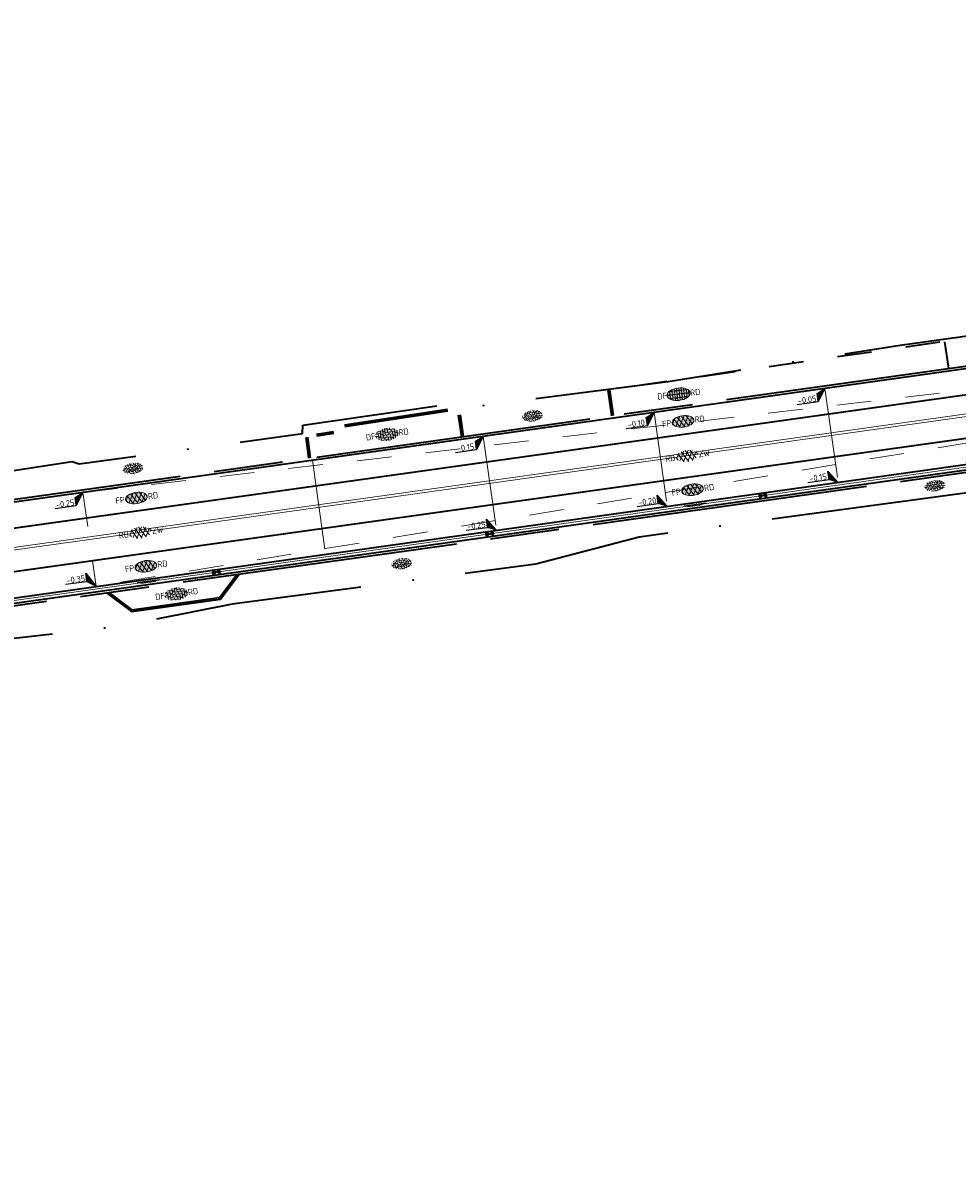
# Model space of a CAD drawing. Header units: metres. Extents: x 0 to 269924, y 0 to 933292.
# Tile 141 of 247: x 134248 to 134302, y 466502 to 466568. Entities that reach past the tile are written whole.
import ezdxf
from ezdxf import colors
from ezdxf.entities.mleader import LeaderData, LeaderLine
from ezdxf.enums import TextEntityAlignment as Align
from ezdxf.math import Vec2, Vec3

# ---------------------------------------------------------------- set-up
doc = ezdxf.new("R2010")
doc.units = ezdxf.units.M
for name, pattern in [('VH-OPSLUITBAND_100X200', [16, 8, -2, 4, -2]), ('VH-OPSLUITBAND_150X250', [24, 16, -2, 4, -2]), ('VW-1-1_STREEP', [2, 1, -1]), ('XX-HIDDEN', [4, 2, -2]), ('XX-PROJECTGRENS', [18, 12, -3, 0, -3])]:
    doc.linetypes.add(name, pattern=pattern)
for name, color, linetype, lineweight, true_color in [('N-WE-GR-GRAS-S', 7, 'Continuous', 18, 0x00a500), ('N-WE-RI-HWA_KOLK-S', 150, 'Continuous', 25, 0x007fff), ('N-WE-VH-HELLINGBAAN-G', 30, 'XX-HIDDEN', 18, 0xff7f00)]:
    doc.layers.add(name, color=color, linetype=linetype, lineweight=lineweight, true_color=true_color)
for name, color, linetype, lineweight in [('N-WE-KG-GRENS_PROJECT-G', 7, 'XX-PROJECTGRENS', 35), ('N-WE-VH-GOOT-S', 170, 'Continuous', 18), ('N-WE-VH-GOOT_STRAATBAKSTEEN-G', 170, 'Continuous', 35), ('N-WE-VH-KANTOPSLUITING_OPSLUITBAND_100X200-G', 150, 'VH-OPSLUITBAND_100X200', 35), ('N-WE-VH-KANTOPSLUITING_OPSLUITBAND_150X250-G', 150, 'VH-OPSLUITBAND_150X250', 35), ('N-WE-VH-KANTOPSLUITING_VOORKANTBAND-G', 50, 'Continuous', 35), ('N-WE-VH-MATERIAALGRENS-G', 7, 'XX-HIDDEN', 35), ('N-WE-VH-VERHARDING-T18', 10, 'Continuous', 18), ('N-WE-VH-VERHARDING_ASFALT-S', 7, 'Continuous', 18), ('N-WE-VH-VERHARDING_STRAATBAKSTEEN-S', 7, 'Continuous', 18), ('N-WE-VW-MARKERING_LANGS_STREEP_11_010-G', 7, 'VW-1-1_STREEP', 13), ('X-XX-AL-HOOGTELABEL-S', 7, 'Continuous', 25)]:
    doc.layers.add(name, color=color, linetype=linetype, lineweight=lineweight)
doc.layers.add('X-XX-AL-HULPLIJN-G', color=30, linetype='Continuous', lineweight=18, plot=False)
doc.styles.add('NLCS-ISO', font='NLCS-ISO.ttf')
doc.styles.add('NLCS-ISO-M200-T18', font='NLCS-ISO.ttf', dxfattribs={"height": 0.36})

# ---------------------------------------------------------------- blocks, each defined once
blk = doc.blocks.new('*U142')
for p, q in [((0, 0), (-2.49, -3.49)), ((-2.47, -1.09), (0, 0)), ((-2.49, -3.49), (-2.47, -1.09)), ((-8.69, -3.44), (-2.49, -3.49))]:
    blk.add_line(p, q)
blk.add_solid([(-2.47, -1.09), (0, 0), (-2.49, -3.49)])
at = {"style": 'NLCS-ISO'}
blk.add_attdef('...', text='', height=1.8, rotation=359.5254, dxfattribs=at).set_placement((-5.59, -3.88), align=Align.BOTTOM_CENTER)
blk = doc.blocks.new('*U143')
for p, q in [((-2.45, 1.21), (-2.43, 3.61)), ((-2.43, 3.61), (0, 0)), ((-8.65, 1.26), (-2.45, 1.21)), ((0, 0), (-2.45, 1.21))]:
    blk.add_line(p, q)
blk.add_solid([(-2.43, 3.61), (0, 0), (-2.45, 1.21)])
at = {"style": 'NLCS-ISO'}
blk.add_attdef('...', text='', height=1.8, rotation=359.5254, dxfattribs=at).set_placement((-5.56, 0.82), align=Align.BOTTOM_CENTER)
blk = doc.blocks.new('*U523')
for p, q in [((-2.44, 1.84), (-2.41, 4.24)), ((-2.41, 4.24), (0, 0)), ((-8.64, 1.92), (-2.44, 1.84)), ((0, 0), (-2.44, 1.84))]:
    blk.add_line(p, q)
blk.add_solid([(-2.41, 4.24), (0, 0), (-2.44, 1.84)])
at = {"style": 'NLCS-ISO'}
blk.add_attdef('...', text='', height=1.8, rotation=359.2957, dxfattribs=at).set_placement((-5.54, 1.46), align=Align.BOTTOM_CENTER)
blk = doc.blocks.new('N-SRI-KOLK_STRAAT_450X300-SO')
h = blk.add_hatch(color=256)
h.dxf.hatch_style = 1
h.paths.add_polyline_path([(0, 0), (-1.125, 0.75), (-1.125, -0.75)])
h.paths.add_polyline_path([(1.125, -0.75), (1.125, 0.75), (0, 0)])
for p, q in [((-1.125, -0.75), (1.125, 0.75)), ((1.125, -0.75), (-1.125, 0.75))]:
    blk.add_line(p, q)
at = {"flags": 128}
blk.add_lwpolyline([(-1.125, -0.75), (1.125, -0.75), (1.125, 0.75), (-1.125, 0.75)], close=True, dxfattribs=at)
blk = doc.blocks.new('SVH-ASFALT_KL-SO')
at = {"ltscale": 0.1}
for p, q in [((-3.32, -0.4), (-2.47, 1.08)), ((-1.25, -1.65), (-2.73, 0.92)), ((-2.51, -1.23), (-0.92, 1.53)), ((0.09, -1.73), (-1.71, 1.38)), ((-1.45, -1.61), (0.37, 1.54)), ((1.26, -1.54), (-0.53, 1.56)), ((-0.24, -1.74), (1.52, 1.29)), ((2.29, -1.09), (0.8, 1.48)), ((1.15, -1.58), (2.49, 0.75)), ((2.91, 0.06), (2.53, 0.71)), ((-2.96, -0.91), (-3.37, -0.2))]:
    blk.add_line(p, q, dxfattribs=at)
at = {"style": 'NLCS-ISO'}
blk.add_attdef('FUNCTIE_VERHARDING', text='', height=1.8, dxfattribs=at).set_placement((-3.62, -0.09), align=Align.MIDDLE_RIGHT)
blk.add_attdef('KLEUR', text='', height=1.8, dxfattribs=at).set_placement((3.17, -0.09), align=Align.MIDDLE_LEFT)
at = {"style": 'NLCS-ISO', "flags": 1}
blk.add_attdef('FUNCTIE', text='', height=1.8, dxfattribs=at).set_placement((0.12, -3.58), align=Align.MIDDLE_CENTER)
blk = doc.blocks.new('SVH-ASFALT_FP_KL-SO')
at = {"true_color": 0xa50000}
h = blk.add_hatch(color=14, dxfattribs=at)
h.dxf.hatch_style = 1
edge = h.paths.add_edge_path()
edge.add_ellipse((0, 0), major_axis=(0.631, 0), ratio=0.525613, start_angle=0, end_angle=360)
at = {"ltscale": 0.1}
for p, q in [((-0.619, -0.063), (-0.448, 0.233)), ((-0.204, -0.314), (-0.501, 0.201)), ((-0.457, -0.228), (-0.139, 0.323)), ((0.063, -0.33), (-0.296, 0.292)), ((-0.244, -0.305), (0.12, 0.325)), ((0.298, -0.292), (-0.061, 0.33)), ((-0.002, -0.331), (0.349, 0.276)), ((0.503, -0.2), (0.206, 0.313)), ((0.275, -0.298), (0.544, 0.168)), ((0.628, 0.028), (0.552, 0.16)), ((-0.547, -0.165), (-0.629, -0.023))]:
    blk.add_line(p, q, dxfattribs=at)
at = {"layer": 'X-XX-AL-HULPLIJN-G'}
blk.add_ellipse((0, 0), major_axis=(0.631, 0), ratio=0.525613, dxfattribs=at)
at = {"style": 'NLCS-ISO'}
blk.add_attdef('RB', text='', height=0.36, dxfattribs=at).set_placement((-0.679, 0), align=Align.MIDDLE_RIGHT)
blk.add_attdef('RD', text='', height=0.36, dxfattribs=at).set_placement((0.679, 0), align=Align.MIDDLE_LEFT)
blk = doc.blocks.new('SVH-GOOT_SYMBOOL-SO')
at = {"color": 7, "linetype": 'Continuous'}
for p, q in [((-0.206, 2.137), (-0.206, -2.217)), ((0, 2.669), (0, -2.669)), ((0.2, 3.125), (0.2, -3.359))]:
    blk.add_line(p, q, dxfattribs=at)
at = {"style": 'NLCS-ISO'}
blk.add_attdef('MATERIAAL', text='', height=1.8, dxfattribs=at).set_placement((-1.098, 0), align=Align.MIDDLE_RIGHT)
blk.add_attdef('KLEUR', text='', height=1.8, dxfattribs=at).set_placement((1.1, 0), align=Align.MIDDLE_LEFT)
blk = doc.blocks.new('SVH-SBS_DIKFORMAAT_ELLEBOOG_KL-SO')
h = blk.add_hatch(color=254)
edge = h.paths.add_edge_path()
edge.add_ellipse((1.09, 0.12), major_axis=(3.39, 0), ratio=0.533267, start_angle=0, end_angle=360)
for p, q in [((-2.3, 0), (-1.38, 0)), ((-2.13, 0.69), (-0.69, 0.69)), ((-1.38, 0.69), (-1.38, -1.12)), ((-1.35, 1.38), (0, 1.38)), ((-0.69, 1.38), (-0.69, -1.38)), ((0, 1.84), (0, -0.69)), ((0, 0), (2.76, 0)), ((0.69, 1.92), (0.69, 0)), ((0.69, 0.69), (3.45, 0.69)), ((1.38, 1.93), (1.38, 0.69)), ((1.38, 1.38), (3.54, 1.38)), ((2.07, 1.86), (2.07, 1.38)), ((2.76, 0.69), (2.76, -1.45)), ((3.45, 1.38), (3.45, -1.18)), ((4.14, 0.92), (4.14, -0.67)), ((4.14, 0), (4.48, 0)), ((-2.07, 0), (-2.07, -0.54)), ((-0.8, -1.38), (1.38, -1.38)), ((-0.69, -0.69), (2.07, -0.69)), ((0.69, -1.38), (0.69, -1.67)), ((1.38, -0.69), (1.38, -1.68)), ((2.07, 0), (2.07, -1.61)), ((2.76, -1.38), (2.98, -1.38)), ((3.45, -0.69), (4.12, -0.69))]:
    blk.add_line(p, q)
for centre in [(-0.35, 0.34), (0.34, 1.03), (1.03, 1.72), (1.72, 0.34), (2.41, 1.03), (3.79, 0.34), (-1.04, -0.35), (0.34, -1.04), (1.03, -0.35), (2.41, -1.04), (3.11, -0.35)]:
    blk.add_circle(centre, 0.0881)
for centre, start, end in [((-1.73, 1.03), 158.9124, 101.1902), ((1.72, -1.73), 59.0911, 132.3433)]:
    blk.add_arc(centre, 0.0881, start, end)
at = {"style": 'NLCS-ISO'}
blk.add_attdef('FORMAAT', text='', height=1.8, dxfattribs=at).set_placement((-2.3, 0.12), align=Align.MIDDLE_RIGHT)
blk.add_attdef('KLEUR', text='', height=1.8, dxfattribs=at).set_placement((4.49, 0.12), align=Align.MIDDLE_LEFT)
at = {"style": 'NLCS-ISO', "flags": 1}
blk.add_attdef('FUNCTIE', text='', height=1.8, dxfattribs=at).set_placement((0.12, -3.58), align=Align.MIDDLE_CENTER)
blk = doc.blocks.new('SVH-SBS_DIKFORMAAT_HALFST_KL-SO')
h = blk.add_hatch(color=254)
edge = h.paths.add_edge_path()
edge.add_ellipse((0.06, -0.03), major_axis=(3.39, 0), ratio=0.533267, start_angle=0, end_angle=360)
for p, q in [((-3.34, 0.03), (-3.11, 0.03)), ((-3.11, -0.69), (-3.11, 0.63)), ((-2.65, 1.06), (-2.42, 1.06)), ((-2.42, -1.27), (-2.42, 1.21)), ((-2.42, 0.03), (-1.73, 0.03)), ((-1.73, -1.57), (-1.73, 1.51)), ((-1.73, 1.06), (-1.04, 1.06)), ((-1.04, -1.74), (-1.04, 1.69)), ((-1.04, 0.03), (-0.35, 0.03)), ((-0.35, -1.83), (-0.35, 1.77)), ((-0.35, 1.06), (0.34, 1.06)), ((0.34, -1.83), (0.34, 1.78)), ((0.34, 0.03), (1.03, 0.03)), ((1.03, -1.76), (1.03, 1.71)), ((1.03, 1.06), (1.72, 1.06)), ((1.72, -1.6), (1.72, 1.55)), ((1.72, 0.03), (2.41, 0.03)), ((2.41, -1.33), (2.41, 1.27)), ((2.41, 1.06), (2.77, 1.06)), ((3.1, -0.82), (3.1, 0.77)), ((3.1, 0.03), (3.45, 0.03)), ((-2.8, -1.01), (-2.42, -1.01)), ((-1.73, -1.01), (-1.04, -1.01)), ((-0.35, -1.01), (0.34, -1.01)), ((1.03, -1.01), (1.72, -1.01)), ((2.41, -1.01), (2.91, -1.01))]:
    blk.add_line(p, q)
for centre in [(-2.76, 0), (-2.07, 1.03), (-1.38, 0), (-0.69, 1.03), (0, 0), (0.69, 1.03), (1.38, 0), (2.07, 1.03), (2.76, 0), (-2.07, -1.09), (-0.69, -1.09), (0.69, -1.04), (2.07, -1.04)]:
    blk.add_circle(centre, 0.0881)
blk.add_ellipse((0.06, -0.03), major_axis=(3.39, 0), ratio=0.533267)
at = {"style": 'NLCS-ISO'}
blk.add_attdef('FORMAAT', text='', height=1.8, dxfattribs=at).set_placement((-3.34, -0.03), align=Align.MIDDLE_RIGHT)
blk.add_attdef('KLEUR', text='', height=1.8, dxfattribs=at).set_placement((3.45, -0.03), align=Align.MIDDLE_LEFT)
at = {"style": 'NLCS-ISO', "flags": 1}
blk.add_attdef('FUNCTIE', text='', height=1.8, dxfattribs=at).set_placement((0.12, -3.58), align=Align.MIDDLE_CENTER)
blk = doc.blocks.new('SGR-GRAS_01-SO')
at = {"ltscale": 0.1}
for p, q in [((-1.96, -0.07), (-1.98, 0)), ((-1.93, 0.19), (-1.93, 0.24)), ((-1.89, 0.24), (-1.92, 0.25)), ((-1.67, 0.02), (-1.6, 0.04)), ((-1.6, 0.24), (-1.65, 0.29)), ((-1.53, 0.32), (-1.6, 0.35)), ((-1.45, 0.64), (-1.52, 0.66)), ((-1.52, 0.19), (-1.44, 0.19)), ((-1.47, 0.58), (-1.48, 0.65)), ((-1.43, 0.48), (-1.35, 0.5)), ((-1.36, 0.21), (-1.43, 0.23)), ((-1.42, 0.13), (-1.36, 0.17)), ((-1.38, 0.11), (-1.32, 0.16)), ((-1.37, 0.01), (-1.38, 0.08)), ((-1.33, 0.11), (-1.33, 0.19)), ((-1.3, 0.76), (-1.32, 0.77)), ((-1.28, 0.68), (-1.28, 0.76)), ((-1.17, 0.39), (-1.23, 0.43)), ((-1.17, 0.24), (-1.22, 0.29)), ((-1.15, 0.65), (-1.21, 0.7)), ((-1.11, 0.17), (-1.04, 0.19)), ((-1.03, 0.03), (-1.1, 0.07)), ((-0.94, 0.84), (-1, 0.88)), ((-0.97, 0.51), (-0.92, 0.57)), ((-0.89, 0.5), (-0.97, 0.52)), ((-0.94, 0.19), (-0.87, 0.19)), ((-0.92, 0.42), (-0.86, 0.46)), ((-0.89, 0.81), (-0.82, 0.81)), ((-0.87, 0.66), (-0.89, 0.73)), ((-0.8, 0.06), (-0.88, 0.08)), ((-0.87, 0.62), (-0.8, 0.64)), ((-0.8, 0.47), (-0.87, 0.51)), ((-0.75, 0.24), (-0.8, 0.29)), ((-0.77, 0.09), (-0.79, 0.16)), ((-0.73, 0.65), (-0.78, 0.7)), ((-0.74, 0.03), (-0.73, 0.11)), ((-0.67, 0.11), (-0.73, 0.14)), ((-0.69, 0.61), (-0.68, 0.68)), ((-0.58, 0.92), (-0.64, 0.96)), ((-0.56, 0.92), (-0.51, 0.97)), ((-0.56, 0.32), (-0.48, 0.34)), ((-0.44, 0.55), (-0.51, 0.59)), ((-0.43, 0.78), (-0.5, 0.8)), ((-0.42, 0.71), (-0.36, 0.74)), ((-0.34, 0.35), (-0.41, 0.37)), ((-0.32, 0.24), (-0.38, 0.29)), ((-0.31, 0.19), (-0.37, 0.22)), ((-0.37, 0.19), (-0.29, 0.19)), ((-0.31, 0.65), (-0.36, 0.7)), ((-0.32, 0.81), (-0.24, 0.81)), ((-0.32, 0.77), (-0.24, 0.79)), ((-0.28, 0.73), (-0.29, 0.81)), ((-0.21, 1), (-0.27, 1.03)), ((-0.24, 0.02), (-0.17, 0.04)), ((-0.18, 0.17), (-0.19, 0.24)), ((-0.08, 0.63), (-0.14, 0.67)), ((-0.14, -0.04), (-0.14, 0.03)), ((-0.09, 0.53), (-0.09, 0.6)), ((-0.08, 0.16), (-0.03, 0.21)), ((-0.07, 0.19), (0, 0.23)), ((0.06, 0.27), (-0.01, 0.3)), ((0, 0.47), (0.07, 0.49)), ((0.1, 0.24), (0.05, 0.29)), ((0.13, 0.64), (0.06, 0.66)), ((0.07, 0.99), (0.14, 1.03)), ((0.12, 0.65), (0.07, 0.7)), ((0.22, 0.2), (0.15, 0.22)), ((0.21, 0.19), (0.28, 0.19)), ((0.29, 0.71), (0.22, 0.75)), ((0.24, 0.92), (0.31, 0.94)), ((0.26, 0.81), (0.33, 0.81)), ((0.32, 0.81), (0.3, 0.89)), ((0.31, 0.17), (0.39, 0.19)), ((0.32, 0.57), (0.38, 0.62)), ((0.42, 0.34), (0.36, 0.38)), ((0.42, 0.25), (0.4, 0.32)), ((0.43, 0.48), (0.49, 0.51)), ((0.53, 0.24), (0.47, 0.29)), ((0.54, 0.65), (0.49, 0.7)), ((0.56, -0.02), (0.49, 0.02)), ((0.5, 0.45), (0.51, 0.53)), ((0.59, 0.93), (0.52, 0.94)), ((0.55, 0.62), (0.63, 0.64)), ((0.65, 0.79), (0.58, 0.83)), ((0.68, 0.49), (0.61, 0.51)), ((0.77, 0.05), (0.7, 0.07)), ((0.78, 0.42), (0.72, 0.46)), ((0.78, 0.19), (0.86, 0.19)), ((0.83, 0.81), (0.91, 0.81)), ((0.92, 0.06), (0.85, 0.09)), ((0.87, 0.31), (0.94, 0.33)), ((0.95, 0.24), (0.9, 0.29)), ((0.91, 0.89), (0.91, 0.92)), ((0.97, 0.65), (0.91, 0.7)), ((0.93, 0.76), (0.99, 0.8)), ((1.01, 0.87), (0.95, 0.91)), ((1.01, 0.33), (1, 0.4)), ((1.15, 0.78), (1.08, 0.8)), ((1.15, 0.5), (1.08, 0.54)), ((1.1, 0.38), (1.1, 0.45)), ((1.11, 0.77), (1.18, 0.79)), ((1.24, 0.34), (1.17, 0.36)), ((1.18, 0.01), (1.26, 0.03)), ((1.21, 0.21), (1.26, 0.26)), ((1.28, 0.14), (1.22, 0.17)), ((1.28, 0.25), (1.35, 0.29)), ((1.37, 0.24), (1.32, 0.29)), ((1.39, 0.65), (1.34, 0.7)), ((1.36, 0.19), (1.43, 0.19)), ((1.42, 0.46), (1.5, 0.48)), ((1.51, 0.58), (1.44, 0.62)), ((1.64, 0.21), (1.58, 0.25)), ((1.61, 0.41), (1.59, 0.48)), ((1.69, 0.3), (1.7, 0.37)), ((1.79, 0.19), (1.72, 0.21)), ((1.74, 0.16), (1.81, 0.18)), ((1.8, 0.24), (1.75, 0.29)), ((1.93, 0.19), (1.95, 0.19)), ((-1.92, -0.16), (-1.85, -0.12)), ((-1.82, -0.08), (-1.9, -0.06)), ((-1.76, -0.13), (-1.82, -0.09)), ((-1.78, -0.3), (-1.73, -0.25)), ((-1.62, -0.5), (-1.69, -0.46)), ((-1.63, -0.57), (-1.68, -0.52)), ((-1.61, -0.17), (-1.67, -0.11)), ((-1.57, -0.44), (-1.49, -0.44)), ((-1.54, -0.66), (-1.5, -0.64)), ((-1.4, -0.05), (-1.46, -0.01)), ((-1.38, -0.46), (-1.38, -0.39)), ((-1.35, -0.28), (-1.28, -0.26)), ((-1.27, -0.23), (-1.34, -0.21)), ((-1.26, -0.42), (-1.33, -0.38)), ((-1.27, -0.56), (-1.28, -0.48)), ((-1.21, -0.57), (-1.26, -0.52)), ((-1.18, -0.67), (-1.25, -0.65)), ((-1.19, -0.17), (-1.24, -0.11)), ((-1.13, -0.78), (-1.19, -0.75)), ((-1.06, -0.39), (-1, -0.35)), ((-1.04, -0.58), (-0.97, -0.57)), ((-0.99, -0.44), (-0.92, -0.44)), ((-0.9, -0.34), (-0.96, -0.3)), ((-0.9, -0.65), (-0.84, -0.6)), ((-0.84, -0.94), (-0.85, -0.93)), ((-0.78, -0.57), (-0.84, -0.52)), ((-0.76, -0.7), (-0.83, -0.67)), ((-0.76, -0.17), (-0.82, -0.11)), ((-0.8, -0.13), (-0.73, -0.11)), ((-0.71, -0.38), (-0.79, -0.36)), ((-0.79, -0.54), (-0.78, -0.46)), ((-0.72, -0.89), (-0.65, -0.87)), ((-0.71, -0.9), (-0.64, -0.86)), ((-0.62, -0.82), (-0.7, -0.8)), ((-0.67, -0.48), (-0.69, -0.4)), ((-0.53, -0.26), (-0.6, -0.22)), ((-0.58, -0.99), (-0.59, -0.97)), ((-0.57, -0.1), (-0.5, -0.06)), ((-0.49, -0.25), (-0.44, -0.19)), ((-0.48, -0.44), (-0.41, -0.42)), ((-0.4, -0.63), (-0.46, -0.59)), ((-0.38, -0.98), (-0.43, -0.93)), ((-0.42, -0.44), (-0.34, -0.44)), ((-0.36, -0.57), (-0.41, -0.52)), ((-0.34, -0.17), (-0.39, -0.11)), ((-0.26, -0.99), (-0.33, -0.95)), ((-0.25, -0.09), (-0.32, -0.07)), ((-0.17, -0.18), (-0.24, -0.14)), ((-0.16, -0.53), (-0.23, -0.51)), ((-0.21, -0.61), (-0.15, -0.58)), ((-0.19, -0.62), (-0.19, -0.54)), ((-0.17, -0.74), (-0.1, -0.72)), ((-0.07, -0.97), (-0.14, -0.95)), ((-0.04, -0.55), (-0.1, -0.51)), ((-0.08, -0.4), (-0.09, -0.32)), ((-0.01, -1.01), (0.04, -0.95)), ((0.05, -0.98), (0, -0.93)), ((0.07, -0.57), (0.01, -0.52)), ((0.02, -0.96), (0.01, -0.89)), ((0.08, -0.17), (0.03, -0.11)), ((0.1, -0.91), (0.03, -0.88)), ((0.07, -0.29), (0.14, -0.27)), ((0.19, -0.1), (0.13, -0.06)), ((0.16, -0.44), (0.23, -0.44)), ((0.17, -1.04), (0.22, -1.02)), ((0.31, -0.24), (0.24, -0.22)), ((0.33, -0.47), (0.26, -0.43)), ((0.29, -0.33), (0.35, -0.29)), ((0.4, -0.68), (0.32, -0.66)), ((0.39, -0.6), (0.45, -0.55)), ((0.39, -0.59), (0.46, -0.57)), ((0.4, -0.69), (0.41, -0.62)), ((0.46, -0.83), (0.4, -0.8)), ((0.47, -0.98), (0.42, -0.93)), ((0.49, -0.57), (0.44, -0.52)), ((0.45, -0.12), (0.46, -0.05)), ((0.51, -0.17), (0.45, -0.11)), ((0.52, -0.32), (0.5, -0.24)), ((0.62, -0.88), (0.6, -0.81)), ((0.63, -0.14), (0.7, -0.12)), ((0.69, -0.39), (0.62, -0.35)), ((0.64, -0.84), (0.71, -0.81)), ((0.7, -0.89), (0.77, -0.88)), ((0.73, -0.44), (0.81, -0.44)), ((0.82, -0.76), (0.76, -0.72)), ((0.78, -0.04), (0.85, 0)), ((0.86, -0.39), (0.79, -0.37)), ((0.8, -0.19), (0.85, -0.14)), ((0.86, -0.94), (0.84, -0.93)), ((0.91, -0.57), (0.86, -0.52)), ((0.93, -0.17), (0.88, -0.11)), ((0.95, -0.83), (0.88, -0.81)), ((0.94, -0.44), (1.01, -0.42)), ((1.05, -0.31), (0.99, -0.27)), ((1, -0.77), (1, -0.7)), ((1.05, -0.2), (1.05, -0.12)), ((1.11, -0.24), (1.1, -0.16)), ((1.19, -0.68), (1.12, -0.64)), ((1.14, -0.56), (1.21, -0.52)), ((1.21, -0.8), (1.2, -0.73)), ((1.33, -0.1), (1.26, -0.08)), ((1.26, -0.75), (1.33, -0.73)), ((1.34, -0.57), (1.29, -0.52)), ((1.36, -0.17), (1.3, -0.11)), ((1.31, -0.44), (1.38, -0.44)), ((1.42, -0.23), (1.35, -0.19)), ((1.42, -0.54), (1.35, -0.52)), ((1.55, -0.6), (1.49, -0.56)), ((1.5, -0.29), (1.57, -0.27)), ((1.64, -0.27), (1.65, -0.2)), ((1.64, -0.27), (1.7, -0.23)), ((1.68, -0.55), (1.74, -0.5)), ((1.71, -0.16), (1.69, -0.09)), ((1.78, -0.15), (1.71, -0.11)), ((1.71, -0.52), (1.71, -0.52)), ((1.78, -0.17), (1.73, -0.11)), ((1.88, -0.25), (1.81, -0.23))]:
    blk.add_line(p, q, dxfattribs=at)
at = {"ltscale": 0.1, "style": 'NLCS-ISO'}
blk.add_attdef('TYPE', text='', height=0.5, dxfattribs=at).set_placement((3.47, -0.02), align=Align.MIDDLE_CENTER)

msp = doc.modelspace()

# ---------------------------------------------------------------- linework, layer by layer
at = {"layer": 'N-WE-KG-GRENS_PROJECT-G', "flags": 128}
msp.add_lwpolyline([(133942.152, 466524.013), (133955.533, 466522.507), (133956.145, 466521.626), (133962.811, 466521.355), (133963.543, 466522.67), (133965.054, 466522.563), (133965.551, 466521.193), (133981.5, 466520.334), (133981.565, 466520.896), (133982.028, 466520.86), (133994.134, 466520.33), (133994.151, 466519.671), (134009.067, 466519.478), (134013.911, 466519.512), (134027.732, 466519.636), (134028.693, 466519.554), (134034.796, 466519.611), (134050.86, 466519.659), (134068.501, 466520.152), (134071.254, 466520.237), (134077.26, 466520.692), (134094.041, 466522.635), (134101.385, 466523.282), (134101.428, 466523.91), (134128.995, 466527.092), (134141.938, 466528.627), (134148.421, 466529.392), (134148.476, 466529.087), (134157.108, 466530.24), (134157.762, 466530.339), (134157.953, 466529.076), (134163.706, 466529.946), (134172.69, 466531.055), (134201.838, 466535.069), (134202.197, 466534.878), (134203.304, 466535.042), (134208.161, 466535.722), (134214.682, 466536.673), (134215.15, 466536.846), (134235.766, 466539.754), (134239.587, 466540.449), (134251.117, 466542.218), (134251.536, 466542.09), (134264.479, 466543.833), (134264.487, 466544.317), (134273.56, 466545.641), (134273.608, 466545.287), (134285.679, 466546.863), (134299.118, 466548.971), (134309.192, 466550.345), (134329.805, 466553.659), (134341.526, 466555.206), (134346.97, 466556.112), (134351.977, 466556.025), (134358.949, 466556.887), (134359.186, 466557.313), (134365.426, 466557.917), (134389.225, 466560.758), (134395.395, 466561.519), (134400.633, 466562.019), (134418.638, 466563.907), (134426.404, 466566.343), (134432.472, 466567.14), (134437.532, 466567.422), (134444.848, 466568.25), (134448.277, 466568.388), (134484.594, 466572.762), (134486.539, 466572.966), (134490.599, 466573.546), (134498.499, 466574.536), (134514.318, 466576.701), (134542.397, 466581.367), (134546.702, 466582.122), (134551.593, 466582.441), (134551.871, 466583.179), (134557.906, 466584.406), (134558.276, 466584.115), (134567.36, 466586.004), (134582.717, 466588.715), (134583.108, 466588.972), (134590.444, 466590.398), (134630.038, 466598.271), (134633.264, 466598.923), (134632.087, 466604.993), (134646.051, 466607.537), (134647.414, 466607.429), (134666.972, 466611.405), (134675.342, 466617.463), (134674.819, 466607.593), (134696.995, 466610.537), (134702.172, 466611.327), (134706.525, 466612.071), (134709.085, 466612.323), (134712.087, 466612.776), (134715, 466613.203), (134716.349, 466613.229), (134723.364, 466613.968), (134738.981, 466616.639), (134746.062, 466617.28), (134746.09, 466616.641), (134760.121, 466618.861), (134759.993, 466619.829), (134768.446, 466621.137), (134784.615, 466623.738), (134787.541, 466625.072), (134796.772, 466626.479), (134796.899, 466625.715), (134813.878, 466628.545), (134820.226, 466629.584), (134847.68, 466634.234), (134881.79, 466639.204), (134881.926, 466639.532), (134884.43, 466640.009), (134893.797, 466641.711), (134903.085, 466643.328), (134904.138, 466643.527), (134920.265, 466646.374), (134921.332, 466646.578), (134937.367, 466649.518), (134938.501, 466649.708), (134961.555, 466654.096), (134967.764, 466655.262), (134974.722, 466656.563), (134984.23, 466658.491), (134992.023, 466659.998), (134995.809, 466660.766), (135000.442, 466661.693), (135009.695, 466663.648), (135010.659, 466663.869), (135018.832, 466665.618), (135021.92, 466666.314), (135034.093, 466668.943), (135034.161, 466668.769), (135043.8, 466670.832), (135059.084, 466674.02), (135068.771, 466676.078), (135083.089, 466679.034), (135091.902, 466680.993), (135097.488, 466682.166), (135104.831, 466683.651), (135116.534, 466686.231), (135119.892, 466686.792), (135126.3, 466688.013), (135127.347, 466688.196), (135130.448, 466688.891), (135135.602, 466689.887), (135140.19, 466691.518), (135166.592, 466696.94), (135182.368, 466700.724), (135201.902, 466704.748), (135203.941, 466705.082), (135209.867, 466705.957), (135217.801, 466707.782), (135228.821, 466709.933), (135242.391, 466712.598), (135277.698, 466719.723), (135279.457, 466720.111), (135279.55, 466721.578), (135288.178, 466723.073), (135350.963, 466735.305), (135501.986, 466763.685), (135501.162, 466761.839), (135525.132, 466766.833), (135533.639, 466768.672), (135569.042, 466775.188), (135582.767, 466777.378), (135584.022, 466777.634), (135585.675, 466776.264, 0.01918), (135652.451, 466792.01), (135652.891, 466793.457), (135660.981, 466795.919), (135661.574, 466796.074), (135664.481, 466796.836), (135665.946, 466796.651), (135673.558, 466799.328), (135680.977, 466801.739), (135687.276, 466804.201), (135692.547, 466806.295), (135705.432, 466809.743), (135712.094, 466810.706), (135728.145, 466817.035), (135760.285, 466825.832), (135773.458, 466829.179), (135789.116, 466834.08), (135813.029, 466842.892), (135823.352, 466846.718), (135839.426, 466852.91), (135860.96, 466860.89), (135867.928, 466863.26), (135895.199, 466872.784), (135899.312, 466861.8), (135873.359, 466852.082), (135873.188, 466848.843), (135867.814, 466846.669), (135856.104, 466842.036), (135847.253, 466838.505), (135830.033, 466832.514), (135818.854, 466828.652), (135812.865, 466826.949), (135808.959, 466825.804), (135805.053, 466824.658), (135770.731, 466814.307), (135766.971, 466812.016), (135761.879, 466808.079), (135757.591, 466807.133), (135743.839, 466803.566), (135724.075, 466798.35), (135721.275, 466798.229), (135720.422, 466801.401), (135715.133, 466799.834), (135698.553, 466794.754), (135698.279, 466793.693), (135686.038, 466790.352), (135686.038, 466789.248), (135686.038, 466787.562), (135681.985, 466786.092), (135677.719, 466785.319), (135623.458, 466770.711), (135607.41, 466767.662), (135584.355, 466763.142), (135577.091, 466761.475), (135570.47, 466760.803), (135524.714, 466753.103), (135522.642, 466752.878), (135515.666, 466751.661), (135498.388, 466748.218), (135460.498, 466741.759), (135438.515, 466737.953), (135402.134, 466731.048), (135401.842, 466732.671), (135396.111, 466731.637), (135390.927, 466730.659), (135374.008, 466727.423), (135342.463, 466720.896), (135337.831, 466720.249), (135332.781, 466719.412), (135316.41, 466716.549), (135312.764, 466716.512), (135301.04, 466714.003), (135296.667, 466713.077), (135288.078, 466711.338), (135288.031, 466710.414), (135288.066, 466708.643), (135283.612, 466707.738), (135244.114, 466700.084), (135242.59, 466702.114), (135218.779, 466697.088), (135216.4, 466696.736), (135207.126, 466694.996), (135197.842, 466693.22), (135196.987, 466690.777), (135188.214, 466689.009), (135186.218, 466690.919), (135157.953, 466685.339), (135157.545, 466682.623), (135152.388, 466681.564), (135151.517, 466683.806), (135135.729, 466680.62), (135134.464, 466677.149), (135128.184, 466675.854), (135125.788, 466678.571), (135109.606, 466675.114), (135107.871, 466673.543), (135107.871, 466672.134), (135099.469, 466670.442), (135080.265, 466666.625), (135079.406, 466666.151), (135069.61, 466664.202), (135057.638, 466661.759), (135035.803, 466657.155), (135033.723, 466658.689), (135013.618, 466654.679), (135014.198, 466652.086), (135012.612, 466651.731), (135012.176, 466654.16), (134999.525, 466651.581), (134981.058, 466648.065), (134978.74, 466647.609), (134978.586, 466647.723), (134973.29, 466646.777), (134967.912, 466645.754), (134966.071, 466645.409), (134952.75, 466642.776), (134952.592, 466643.577), (134951.246, 466643.315), (134944.955, 466642.097), (134940.872, 466641.345), (134939.907, 466640.789), (134925.329, 466637.906), (134925.171, 466637.877), (134925.333, 466636.966), (134925.553, 466635.733), (134922.159, 466635.157), (134921.983, 466636.201), (134920.712, 466635.973), (134906.644, 466633.431), (134906.509, 466633.768), (134899.927, 466632.517), (134896.041, 466630.574), (134862.297, 466626.202), (134861.423, 466623.924), (134854.723, 466622.819), (134853.222, 466624.597), (134834.721, 466621.381), (134818.755, 466618.638), (134803.128, 466616.182), (134801.097, 466614.744), (134787.48, 466613.242), (134768.983, 466610.888), (134755.14, 466609.258), (134754.957, 466609.237), (134754.786, 466610.217), (134731.872, 466606.359), (134713.4, 466603.055), (134699.607, 466600.717), (134685.428, 466598.156), (134675.878, 466596.194), (134672.276, 466595.656), (134668.91, 466595.016), (134645.926, 466591.058), (134638.577, 466590.001), (134611.474, 466584.899), (134601.717, 466583.131), (134600.6, 466582.901), (134592.762, 466581.44), (134575.118, 466578.109), (134569.726, 466577.127), (134558.057, 466574.923), (134547.369, 466573.132), (134538.23, 466571.522), (134531.355, 466570.551), (134524.272, 466569.346), (134519.026, 466568.326), (134515.39, 466567.719), (134505.384, 466563.341), (134500.986, 466562.643), (134495.881, 466561.909), (134495.823, 466562.312), (134492.204, 466563.642), (134484.398, 466562.518), (134478.905, 466561.786), (134469.843, 466560.533), (134464.536, 466559.742), (134456.919, 466558.745), (134448.033, 466557.687), (134433.208, 466556.61), (134412.104, 466554.577), (134407.553, 466554.101), (134387.467, 466551.741), (134381.785, 466550.955), (134364.962, 466548.659), (134360.191, 466548.481), (134354.944, 466547.628), (134324.113, 466542.837), (134319.685, 466541.923), (134312.466, 466540.844), (134307.061, 466539.9), (134305.527, 466540.739), (134283.993, 466537.831), (134278.004, 466536.268), (134260.392, 466533.941), (134253.899, 466532.65), (134244.867, 466531.618), (134227.961, 466528.835), (134196.876, 466524.748), (134191.294, 466524.652), (134189.441, 466519.487), (134180.543, 466523.251), (134138.079, 466517.961), (134135.279, 466517.668), (134120.646, 466515.791), (134115.858, 466514.998), (134094.415, 466512.788), (134094.483, 466512.133), (134077.905, 466510.692), (134056.132, 466509.19), (134043.898, 466509.02), (134033.049, 466509.242), (134023.923, 466509.529), (134011.048, 466510.262), (134011.12, 466510.989), (133978.031, 466511.971), (133977.492, 466511.386), (133976.525, 466511.415), (133970.93, 466511.61), (133940.859, 466512.853), (133936.339, 466513.04), (133926.354, 466513.566), (133918.767, 466513.929), (133914.845, 466514.016), (133909.555, 466514.279), (133907.78, 466514.373), (133898.183, 466514.701), (133889.291, 466514.99), (133877.411, 466515.387), (133865.169, 466516.189), (133858.598, 466516.511), (133853.557, 466516.784), (133840.824, 466517.534), (133833.647, 466517.757), (133833.706, 466517.421), (133832.853, 466517.458), (133826.979, 466517.575), (133808.076, 466518.296), (133803.308, 466518.179), (133802.56, 466518.555), (133780.072, 466520.153), (133779.6, 466519.291), (133774.066, 466519.538), (133773.735, 466520.559), (133740.527, 466522.642), (133713.376, 466524.159), (133705.703, 466524.636), (133705.709, 466526.266), (133685.059, 466527.583), (133660.563, 466529.253), (133639.129, 466529.346), (133622.453, 466530.286), (133616.388, 466530.543), (133614.494, 466530.624), (133604.393, 466531.597), (133597.464, 466531.465), (133574.3, 466531.955), (133566.695, 466531.543), (133561.32, 466531.616), (133554.142, 466531.627), (133545.309, 466531.719), (133535.509, 466531.795), (133530.483, 466531.897), (133499.098, 466532.845), (133498.91, 466530.624), (133497.604, 466522.359), (133448.566, 466524.379), (133448.421, 466522.59), (133414.567, 466524.034), (133414.497, 466533.241), (133401.904, 466533.723), (133353.812, 466535.745), (133352.26, 466536.139), (133333.107, 466536.524), (133333.343, 466545.829), (133369.152, 466544.714), (133381.325, 466544.396), (133400.699, 466543.637), (133404.005, 466543.551), (133435.456, 466542.61), (133435.456, 466542.277), (133451.526, 466541.628), (133467.883, 466541.235), (133477.659, 466542.034), (133509.103, 466541.442), (133515.138, 466541.284), (133519.939, 466540.992), (133525.525, 466540.798), (133532.518, 466540.097), (133548.147, 466539.778), (133548.297, 466540.601), (133555.22, 466540.722), (133564.265, 466540.558), (133565.06, 466540.188), (133570.074, 466540.025), (133574.07, 466539.875), (133576.623, 466539.795), (133577.163, 466540.007), (133601.21, 466539.677), (133602.809, 466541.635), (133610.483, 466541.448), (133611.878, 466539.353), (133618.8, 466539.154), (133622.331, 466538.943), (133622.362, 466539.485), (133627.247, 466539.274), (133627.305, 466538.709), (133642.487, 466537.733), (133654.92, 466537.235), (133674.71, 466536.649), (133674.766, 466536.962), (133682.638, 466536.639), (133685.084, 466535.631), (133701.924, 466534.36), (133703.6, 466534.856), (133708.504, 466534.396), (133731.895, 466532.391), (133737.992, 466531.942), (133749.854, 466530.901), (133752.15, 466530.77), (133756.921, 466530.655), (133767.535, 466530.109), (133779.853, 466530.016), (133787.77, 466529.934), (133810.905, 466528.967), (133832.384, 466528.238), (133837.192, 466527.837), (133897.841, 466525.036)], format="xyb", close=True, dxfattribs=at)
at = {"layer": 'N-WE-VH-GOOT_STRAATBAKSTEEN-G'}
msp.add_lwpolyline([(133341.192, 466538.034), (133548.299, 466533.099), (133604.484, 466532.752, -0.012398), (133694.641, 466528.294), (133747.111, 466524.328, 0.006097), (133941.572, 466515.108, 0.02139), (134085.33, 466514.138, 0.018724), (134137.889, 466519.445, 0.007401), (134227.449, 466531.463), (134342.22, 466547.549), (134354.896, 466549.127)], format="xyb", dxfattribs=at)
at = {"layer": 'N-WE-VH-HELLINGBAAN-G'}
msp.add_line((134251.745, 466540.422), (134252.509, 466534.975), dxfattribs=at)
msp.add_lwpolyline([(134251.745, 466540.422), (134334.654, 466550.022), (134354.556, 466551.856), (134334.862, 466548.537), (134252.509, 466534.975)], dxfattribs=at)
at = {"layer": 'N-WE-VH-KANTOPSLUITING_OPSLUITBAND_100X200-G'}
for points in [[(134282.179, 466546.354), (134282.387, 466544.868)], [(134266.918, 466544.345), (134272.881, 466545.245)], [(134273.607, 466544.92), (134273.784, 466543.662)], [(134265.279, 466543.795), (134266.272, 466543.962)], [(134264.66, 466543.615), (134264.829, 466542.407)], [(134253.112, 466534.606), (134254.558, 466533.515), (134259.719, 466534.239), (134260.809, 466535.684)]]:
    msp.add_lwpolyline(points, dxfattribs=at)
at = {"layer": 'N-WE-VH-KANTOPSLUITING_OPSLUITBAND_150X250-G', "flags": 128}
for points in [[(133858.873, 466524.109), (133862.869, 466523.923, 0.002476), (133941.812, 466520.753, 0.021385), (134085.05, 466519.782, 0.018716), (134137.166, 466525.049, 0.007407), (134226.64, 466537.055), (134341.479, 466553.15), (134357.135, 466555.1), (134369.685, 466556.55), (134396.014, 466559.712), (134410.254, 466561.233), (134423.057, 466562.567), (134434.075, 466563.671), (134435.475, 466563.82), (134445.045, 466564.834), (134456.115, 466566.007), (134460.09, 466566.428)], [(133803.113, 466520.735, 0.00434), (133941.553, 466514.658, 0.021391), (134085.352, 466513.689, 0.018725), (134137.947, 466518.998, 0.0074), (134227.513, 466531.018), (134342.279, 466547.103), (134357.862, 466549.043), (134370.399, 466550.491), (134396.702, 466553.651), (134410.894, 466555.167), (134423.677, 466556.499), (134434.291, 466557.562), (134443.264, 466558.511), (134460.798, 466560.369), (134480.489, 466562.873), (134486.856, 466563.749), (134497.101, 466565.414), (134501.62, 466566.211)]]:
    msp.add_lwpolyline(points, format="xyb", dxfattribs=at)
at = {"layer": 'N-WE-VH-KANTOPSLUITING_VOORKANTBAND-G', "flags": 128}
for points in [[(133803.121, 466520.885, 0.00434), (133941.56, 466514.808, 0.02139), (134085.345, 466513.838, 0.018725), (134137.927, 466519.147, 0.0074), (134227.492, 466531.166), (134342.26, 466547.251), (134357.844, 466549.192), (134370.381, 466550.64), (134396.685, 466553.8), (134410.879, 466555.316), (134423.662, 466556.648), (134434.337, 466557.718), (134443.187, 466558.654), (134460.781, 466560.518), (134480.47, 466563.022), (134486.834, 466563.897), (134497.076, 466565.562), (134611.302, 466585.708), (134638.644, 466590.605), (134674.736, 466596.922), (134713.523, 466603.885), (134725.136, 466605.892), (134795.068, 466617.445), (134824.131, 466622.682)], [(134683.128, 466604.321), (134673.723, 466602.633), (134637.633, 466596.316), (134610.287, 466591.418), (134496.107, 466571.28), (134485.974, 466569.633), (134479.709, 466568.772), (134476.477, 466568.361), (134460.109, 466566.28), (134456.131, 466565.858), (134444.999, 466564.678), (134435.552, 466563.677), (134434.09, 466563.522), (134423.072, 466562.418), (134410.27, 466561.084), (134396.031, 466559.563), (134369.703, 466556.401), (134357.153, 466554.951), (134341.499, 466553.001), (134226.661, 466536.907, -0.007407), (134137.185, 466524.9, -0.018717), (134085.057, 466519.632, -0.021385), (133941.805, 466520.603, -0.002476), (133862.862, 466523.773)]]:
    msp.add_lwpolyline(points, format="xyb", dxfattribs=at)
for points in [[(134282.278, 466546.368), (134282.486, 466544.882)], [(134266.933, 466544.246), (134272.896, 466545.146)], [(134273.508, 466544.906), (134273.685, 466543.648)], [(134264.759, 466543.628), (134264.928, 466542.421)], [(134265.296, 466543.697), (134266.289, 466543.863)], [(134253.252, 466534.625), (134254.585, 466533.62), (134259.664, 466534.332), (134260.669, 466535.665)]]:
    msp.add_lwpolyline(points, dxfattribs=at)
at = {"layer": 'N-WE-VH-MATERIAALGRENS-G'}
for points in [[(134348.936, 466556.003), (134282.278, 466546.368)], [(134301.701, 466549.161), (134301.919, 466547.606)]]:
    msp.add_lwpolyline(points, dxfattribs=at)
at = {"layer": 'N-WE-VW-MARKERING_LANGS_STREEP_11_010-G', "ltscale": 5, "const_width": 0.1, "flags": 128}
for points in [[(134188.618, 466529.958, 0.003169), (134226.876, 466535.422), (134341.696, 466551.514), (134357.332, 466553.461), (134369.878, 466554.911), (134396.2, 466558.072), (134410.427, 466559.592), (134423.225, 466560.926), (134434.244, 466562.03), (134460.283, 466564.79), (134479.881, 466567.281), (134486.196, 466568.15), (134496.358, 466569.801), (134610.549, 466589.941), (134637.894, 466594.839), (134673.985, 466601.156), (134712.777, 466608.12), (134724.419, 466610.132), (134794.327, 466621.681), (134822.025, 466625.875), (134823.523, 466626.129)], [(134823.824, 466624.456), (134823.821, 466624.456), (134794.762, 466619.219), (134724.836, 466607.667), (134713.211, 466605.657), (134674.422, 466598.694), (134638.33, 466592.377), (134610.987, 466587.48), (134496.776, 466567.336), (134486.567, 466565.677), (134480.258, 466564.809), (134460.572, 466562.306), (134434.5, 466559.543), (134423.479, 466558.438), (134410.69, 466557.106), (134396.482, 466555.588), (134370.171, 466552.428), (134357.63, 466550.979), (134342.023, 466549.036), (134227.234, 466532.948, -0.003169), (134188.945, 466527.479)]]:
    msp.add_lwpolyline(points, format="xyb", dxfattribs=at)
at = {"layer": 'X-XX-AL-HULPLIJN-G'}
for points in [[(134354.503, 466552.218), (134341.84, 466550.424), (134227.034, 466534.333, -0.002923), (134191.733, 466529.274)], [(134196.109, 466526.799, 0.002595), (134227.47, 466531.315), (134342.24, 466547.4), (134354.146, 466548.883)], [(134135.514, 466521.894, 0.000726), (134137.537, 466522.172, 0.007404), (134227.055, 466534.185), (134252.127, 466537.699)]]:
    msp.add_lwpolyline(points, format="xyb", dxfattribs=at)
for points in [[(134252.127, 466537.699), (134341.86, 466550.275), (134354.556, 466551.856)], [(134294.763, 466546.451), (134295.485, 466541.302)], [(134284.86, 466545.063), (134285.582, 466539.914)], [(134274.957, 466543.675), (134275.678, 466538.526)], [(134265.053, 466542.287), (134265.775, 466537.138)]]:
    msp.add_lwpolyline(points, dxfattribs=at)

# ---------------------------------------------------------------- block references
at = {"layer": 'N-WE-GR-GRAS-S', "xscale": 0.2999999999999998, "yscale": 0.2999999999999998, "zscale": 0.2999999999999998, "rotation": 8.5}
for p in [(134277.819, 466544.861), (134254.652, 466541.814), (134301.144, 466540.806), (134270.232, 466536.289)]:
    msp.add_blockref('SGR-GRAS_01-SO', p, dxfattribs=at)
at = {"layer": 'N-WE-RI-HWA_KOLK-S', "xscale": 0.2, "yscale": 0.2, "zscale": 0.2, "rotation": 7.978151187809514}
for p in [(134291.163, 466540.241), (134275.318, 466538.021), (134259.473, 466535.8)]:
    msp.add_blockref('N-SRI-KOLK_STRAAT_450X300-SO', p, dxfattribs=at)
at = {"layer": 'N-WE-VH-GOOT-S', "xscale": 0.2, "yscale": 0.2, "zscale": 0.2, "rotation": 97.76266332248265}
for p in [(134287.209, 466539.687), (134255.519, 466535.246)]:
    msp.add_blockref('SVH-GOOT_SYMBOOL-SO', p, dxfattribs=at)
at = {"layer": 'N-WE-VH-VERHARDING_ASFALT-S', "rotation": 7.996681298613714}
for p in [(134286.533, 466544.541), (134287.083, 466540.578), (134254.843, 466540.099), (134255.393, 466536.137)]:
    msp.add_blockref('SVH-ASFALT_FP_KL-SO', p, dxfattribs=at).add_auto_attribs({'RD': 'RD', 'RB': 'FP'})
at = {"layer": 'N-WE-VH-VERHARDING_ASFALT-S', "xscale": 0.1999999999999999, "yscale": 0.1999999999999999, "zscale": 0.1999999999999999, "rotation": 7.993214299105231}
for p in [(134286.808, 466542.559), (134255.118, 466538.118)]:
    msp.add_blockref('SVH-ASFALT_KL-SO', p, dxfattribs=at).add_auto_attribs({'FUNCTIE_VERHARDING': 'RB', 'KLEUR': 'ZW'})
at = {"layer": 'N-WE-VH-VERHARDING_STRAATBAKSTEEN-S', "xscale": 0.2, "yscale": 0.2, "zscale": 0.2}
for name, p, rotation in [('SVH-SBS_DIKFORMAAT_HALFST_KL-SO', (134286.265, 466546.124), 6.701420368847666), ('SVH-SBS_DIKFORMAAT_ELLEBOOG_KL-SO', (134269.158, 466543.73), 8.452767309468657), ('SVH-SBS_DIKFORMAAT_ELLEBOOG_KL-SO', (134256.947, 466534.477), 8.452767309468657)]:
    msp.add_blockref(name, p, dxfattribs=dict(at, rotation=rotation)).add_auto_attribs({'FORMAAT': 'DF', 'KLEUR': 'RD'})
at = {"layer": 'X-XX-AL-HOOGTELABEL-S', "xscale": 0.2, "yscale": 0.2, "zscale": 0.2}
for name, p, rotation, values in [('*U142', (134294.763, 466546.451), 8.452767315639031, {'...': '-0.05'}), ('*U142', (134284.86, 466545.063), 8.452767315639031, {'...': '-0.10'}), ('*U142', (134274.957, 466543.675), 8.452767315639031, {'...': '-0.15'}), ('*U143', (134295.526, 466541.004), 8.452767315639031, {'...': '-0.15'}), ('*U142', (134251.745, 466540.422), 8.452767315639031, {'...': '-0.25'}), ('*U143', (134285.623, 466539.617), 8.452767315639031, {'...': '-0.20'}), ('*U143', (134275.72, 466538.229), 8.452767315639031, {'...': '-0.25'}), ('*U523', (134252.509, 466534.975), 8.682458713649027, {'...': '-0.35'})]:
    msp.add_blockref(name, p, dxfattribs=dict(at, rotation=rotation)).add_auto_attribs(values)

# ---------------------------------------------------------------- leaders
at = {"layer": 'N-WE-VH-VERHARDING-T18'}
ml = msp.add_multileader_mtext('Standard', dxfattribs=at)
ml.set_content('', color=256, style='NLCS-ISO-M200-T18')
ml.set_leader_properties(color=256, linetype='ByLayer', lineweight=-1)
ml.build(insert=Vec2(0, 0))
ml.multileader.update_dxf_attribs({"has_dogleg": 0, "text_left_attachment_type": 5, "text_right_attachment_type": 5, "dogleg_length": 0.36, "arrow_head_size": 0.36})
ctx = ml.context
ctx.base_point, ctx.char_height, ctx.arrow_head_size, ctx.landing_gap_size, ctx.plane_origin = Vec3(135697.392, 466805.766), 0.36, 0.36, 0.18, Vec3(135695.697, 466805.189)
ctx.left_attachment, ctx.right_attachment = 5, 5
notes = []
notes.append((ctx, [(0, (0, 0, 0), (0, 0), (1, 0), 1, [])]))
ctx.mtext.insert, ctx.mtext.rotation, ctx.mtext.flow_direction = Vec3(135697.572, 466806.126), -0.147529, 5
for ctx, leaders in notes:
    for number, flags, end, landing, length, lines in leaders:
        leader = LeaderData()
        leader.index, (leader.has_last_leader_line, leader.has_dogleg_vector, leader.attachment_direction) = number, flags
        leader.last_leader_point, leader.dogleg_vector, leader.dogleg_length = Vec3(end), Vec3(landing), length
        for number, points, colour, breaks in lines:
            line = LeaderLine()
            line.index, line.vertices, line.color, line.breaks = number, Vec3.list(points), colors.encode_raw_color(colour), breaks
            leader.lines.append(line)
        ctx.leaders.append(leader)

doc.saveas('drawing.dxf')
